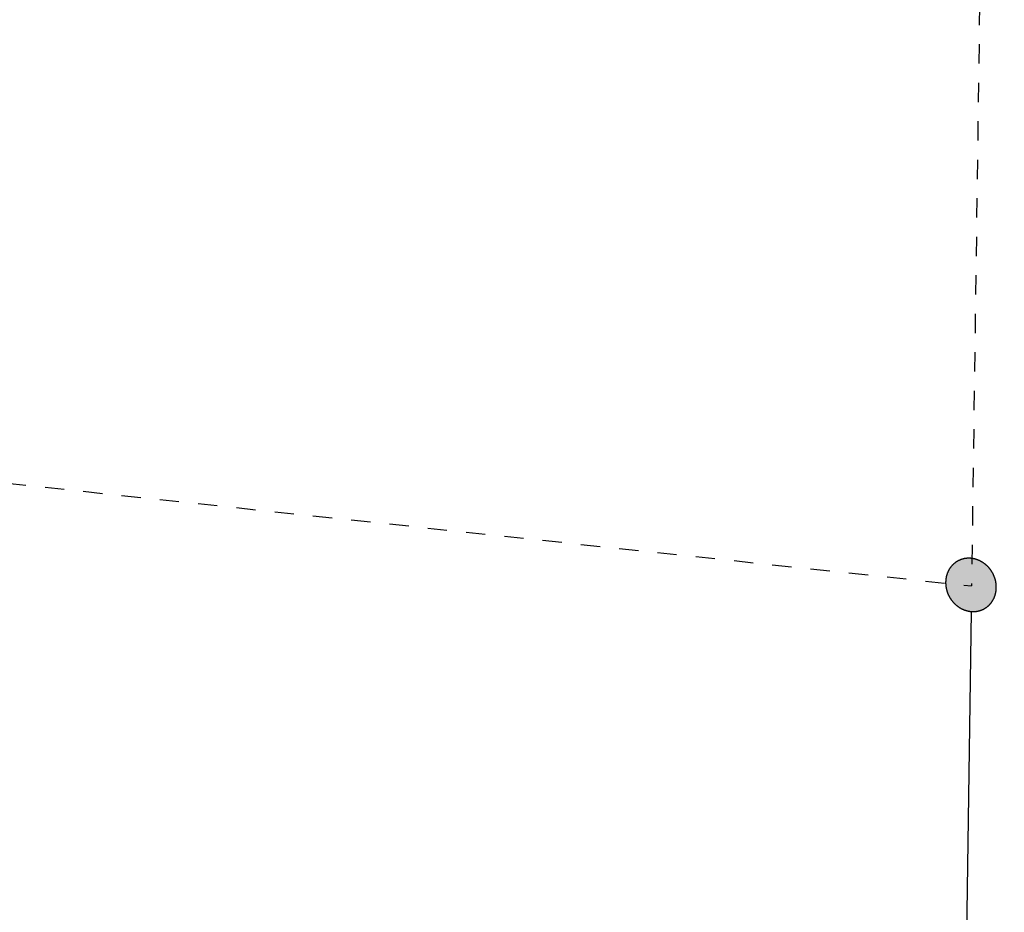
# Model space of a CAD drawing. Extents: x 11880 to 25577, y 6756 to 10446.
# Tile 84 of 87: x 24053 to 24821, y 7494 to 8189. Entities that reach past the tile are written whole.
import ezdxf

# ---------------------------------------------------------------- set-up
doc = ezdxf.new("R2010")
doc.units = 0
doc.header["$MEASUREMENT"] = 0
doc.linetypes.add('HIDDEN', pattern=[30, 15, -15])
doc.layers.add('HAIRLINE', color=178, linetype='CONTINUOUS')

msp = doc.modelspace()

# ---------------------------------------------------------------- hatches: boundary and pattern name
at = {"layer": 'HAIRLINE'}
msp.add_hatch(color=256, dxfattribs=at).paths.add_polyline_path([(24774.87, 7751.22), (24774.87, 7750.99), (24774.87, 7750.76), (24774.88, 7750.53), (24774.88, 7750.3), (24774.89, 7750.06), (24774.9, 7749.83), (24774.91, 7749.59), (24774.93, 7749.36), (24774.95, 7749.12), (24774.97, 7748.88), (24774.99, 7748.64), (24775.02, 7748.4), (24775.05, 7748.16), (24775.08, 7747.92), (24775.11, 7747.67), (24775.15, 7747.43), (24775.19, 7747.18), (24775.24, 7746.94), (24775.28, 7746.69), (24775.33, 7746.45), (24775.38, 7746.2), (24775.44, 7745.95), (24775.5, 7745.71), (24775.56, 7745.46), (24775.62, 7745.21), (24775.69, 7744.96), (24775.76, 7744.72), (24775.83, 7744.47), (24775.91, 7744.22), (24775.99, 7743.97), (24776.07, 7743.72), (24776.15, 7743.47), (24776.24, 7743.23), (24776.33, 7742.98), (24776.43, 7742.73), (24776.52, 7742.49), (24776.62, 7742.24), (24776.73, 7741.99), (24776.83, 7741.75), (24776.94, 7741.51), (24777.06, 7741.26), (24777.17, 7741.02), (24777.29, 7740.78), (24777.41, 7740.54), (24777.54, 7740.3), (24777.66, 7740.06), (24777.8, 7739.82), (24777.93, 7739.58), (24778.07, 7739.35), (24778.2, 7739.11), (24778.35, 7738.88), (24778.49, 7738.65), (24778.64, 7738.42), (24778.79, 7738.19), (24778.94, 7737.96), (24779.1, 7737.74), (24779.26, 7737.52), (24779.42, 7737.3), (24779.58, 7737.08), (24779.75, 7736.86), (24779.92, 7736.64), (24780.09, 7736.43), (24780.27, 7736.22), (24780.44, 7736.01), (24780.62, 7735.8), (24780.8, 7735.6), (24780.99, 7735.39), (24781.17, 7735.19), (24781.36, 7734.99), (24781.55, 7734.8), (24781.74, 7734.61), (24781.94, 7734.42), (24782.13, 7734.23), (24782.33, 7734.04), (24782.53, 7733.86), (24782.73, 7733.68), (24782.93, 7733.5), (24783.14, 7733.33), (24783.35, 7733.16), (24783.56, 7732.99), (24783.77, 7732.82), (24783.98, 7732.66), (24784.19, 7732.5), (24784.4, 7732.34), (24784.62, 7732.19), (24784.84, 7732.04), (24785.05, 7731.89), (24785.27, 7731.74), (24785.49, 7731.6), (24785.71, 7731.46), (24785.94, 7731.33), (24786.16, 7731.19), (24786.38, 7731.06), (24786.61, 7730.94), (24786.83, 7730.81), (24787.06, 7730.69), (24787.29, 7730.57), (24787.51, 7730.46), (24787.74, 7730.35), (24787.97, 7730.24), (24788.2, 7730.14), (24788.43, 7730.04), (24788.65, 7729.94), (24788.88, 7729.84), (24789.11, 7729.75), (24789.34, 7729.66), (24789.57, 7729.57), (24789.8, 7729.49), (24790.03, 7729.41), (24790.26, 7729.34), (24790.49, 7729.26), (24790.71, 7729.19), (24790.94, 7729.12), (24791.17, 7729.06), (24791.4, 7729), (24791.63, 7728.94), (24791.85, 7728.88), (24792.08, 7728.83), (24792.3, 7728.78), (24792.53, 7728.73), (24792.75, 7728.69), (24792.98, 7728.65), (24793.2, 7728.61), (24793.42, 7728.57), (24793.64, 7728.54), (24793.86, 7728.51), (24794.08, 7728.48), (24794.3, 7728.46), (24794.52, 7728.44), (24794.74, 7728.42), (24794.96, 7728.4), (24795.18, 7728.38), (24795.4, 7728.37), (24795.63, 7728.36), (24795.85, 7728.36), (24796.07, 7728.35), (24796.3, 7728.35), (24796.53, 7728.35), (24796.75, 7728.35), (24796.98, 7728.36), (24797.21, 7728.37), (24797.44, 7728.38), (24797.67, 7728.4), (24797.9, 7728.42), (24798.13, 7728.44), (24798.36, 7728.46), (24798.59, 7728.49), (24798.82, 7728.52), (24799.05, 7728.55), (24799.28, 7728.59), (24799.51, 7728.63), (24799.74, 7728.67), (24799.97, 7728.72), (24800.21, 7728.76), (24800.44, 7728.82), (24800.67, 7728.87), (24800.9, 7728.93), (24801.13, 7728.99), (24801.36, 7729.06), (24801.59, 7729.13), (24801.82, 7729.2), (24802.05, 7729.27), (24802.27, 7729.35), (24802.5, 7729.43), (24802.73, 7729.52), (24802.95, 7729.6), (24803.18, 7729.69), (24803.4, 7729.79), (24803.63, 7729.89), (24803.85, 7729.99), (24804.07, 7730.09), (24804.29, 7730.2), (24804.51, 7730.31), (24804.72, 7730.42), (24804.94, 7730.54), (24805.15, 7730.66), (24805.37, 7730.79), (24805.58, 7730.91), (24805.79, 7731.04), (24806, 7731.18), (24806.2, 7731.31), (24806.41, 7731.45), (24806.61, 7731.59), (24806.81, 7731.74), (24807.01, 7731.89), (24807.21, 7732.04), (24807.41, 7732.19), (24807.6, 7732.35), (24807.79, 7732.51), (24807.98, 7732.67), (24808.17, 7732.84), (24808.35, 7733.01), (24808.54, 7733.18), (24808.72, 7733.35), (24808.89, 7733.53), (24809.07, 7733.71), (24809.24, 7733.89), (24809.41, 7734.07), (24809.58, 7734.26), (24809.75, 7734.45), (24809.91, 7734.64), (24810.07, 7734.83), (24810.23, 7735.03), (24810.38, 7735.23), (24810.53, 7735.43), (24810.68, 7735.63), (24810.83, 7735.83), (24810.97, 7736.04), (24811.11, 7736.25), (24811.25, 7736.46), (24811.38, 7736.67), (24811.51, 7736.88), (24811.64, 7737.09), (24811.77, 7737.31), (24811.89, 7737.53), (24812.01, 7737.75), (24812.13, 7737.97), (24812.24, 7738.19), (24812.35, 7738.41), (24812.46, 7738.64), (24812.56, 7738.86), (24812.66, 7739.09), (24812.76, 7739.32), (24812.86, 7739.55), (24812.95, 7739.78), (24813.04, 7740.01), (24813.13, 7740.24), (24813.21, 7740.47), (24813.29, 7740.7), (24813.37, 7740.93), (24813.44, 7741.17), (24813.51, 7741.4), (24813.58, 7741.64), (24813.64, 7741.87), (24813.71, 7742.11), (24813.76, 7742.34), (24813.82, 7742.58), (24813.87, 7742.81), (24813.92, 7743.05), (24813.97, 7743.28), (24814.02, 7743.52), (24814.06, 7743.76), (24814.1, 7743.99), (24814.13, 7744.23), (24814.17, 7744.46), (24814.2, 7744.7), (24814.22, 7744.93), (24814.25, 7745.16), (24814.27, 7745.4), (24814.29, 7745.63), (24814.31, 7745.86), (24814.32, 7746.09), (24814.34, 7746.33), (24814.34, 7746.56), (24814.35, 7746.79), (24814.36, 7747.01), (24814.36, 7747.24), (24814.36, 7747.47), (24814.35, 7747.71), (24814.35, 7747.94), (24814.34, 7748.17), (24814.33, 7748.41), (24814.32, 7748.65), (24814.3, 7748.88), (24814.28, 7749.12), (24814.26, 7749.36), (24814.24, 7749.6), (24814.21, 7749.84), (24814.18, 7750.08), (24814.15, 7750.33), (24814.12, 7750.57), (24814.08, 7750.82), (24814.04, 7751.06), (24814, 7751.31), (24813.95, 7751.55), (24813.9, 7751.8), (24813.85, 7752.05), (24813.79, 7752.29), (24813.73, 7752.54), (24813.67, 7752.79), (24813.61, 7753.04), (24813.54, 7753.29), (24813.47, 7753.54), (24813.4, 7753.79), (24813.32, 7754.03), (24813.24, 7754.28), (24813.16, 7754.53), (24813.07, 7754.78), (24812.99, 7755.03), (24812.89, 7755.28), (24812.8, 7755.52), (24812.7, 7755.77), (24812.6, 7756.02), (24812.5, 7756.26), (24812.39, 7756.51), (24812.28, 7756.76), (24812.17, 7757), (24812.05, 7757.24), (24811.93, 7757.49), (24811.81, 7757.73), (24811.68, 7757.97), (24811.56, 7758.21), (24811.43, 7758.44), (24811.29, 7758.68), (24811.15, 7758.92), (24811.01, 7759.15), (24810.87, 7759.39), (24810.73, 7759.62), (24810.58, 7759.85), (24810.43, 7760.08), (24810.27, 7760.3), (24810.12, 7760.53), (24809.96, 7760.75), (24809.79, 7760.97), (24809.63, 7761.19), (24809.46, 7761.41), (24809.29, 7761.63), (24809.12, 7761.84), (24808.95, 7762.05), (24808.77, 7762.26), (24808.59, 7762.47), (24808.41, 7762.68), (24808.22, 7762.88), (24808.04, 7763.08), (24807.85, 7763.28), (24807.66, 7763.47), (24807.46, 7763.67), (24807.27, 7763.86), (24807.07, 7764.04), (24806.87, 7764.23), (24806.67, 7764.41), (24806.47, 7764.59), (24806.27, 7764.77), (24806.06, 7764.94), (24805.85, 7765.12), (24805.64, 7765.28), (24805.43, 7765.45), (24805.22, 7765.61), (24805.01, 7765.77), (24804.79, 7765.93), (24804.58, 7766.08), (24804.36, 7766.24), (24804.14, 7766.38), (24803.92, 7766.53), (24803.7, 7766.67), (24803.48, 7766.81), (24803.25, 7766.94), (24803.03, 7767.08), (24802.81, 7767.21), (24802.58, 7767.33), (24802.36, 7767.46), (24802.13, 7767.58), (24801.9, 7767.69), (24801.67, 7767.81), (24801.45, 7767.92), (24801.22, 7768.03), (24800.99, 7768.13), (24800.76, 7768.23), (24800.53, 7768.33), (24800.3, 7768.42), (24800.07, 7768.52), (24799.84, 7768.6), (24799.61, 7768.69), (24799.38, 7768.77), (24799.15, 7768.85), (24798.92, 7768.93), (24798.7, 7769), (24798.47, 7769.07), (24798.24, 7769.14), (24798.01, 7769.2), (24797.78, 7769.26), (24797.55, 7769.32), (24797.33, 7769.38), (24797.1, 7769.43), (24796.88, 7769.48), (24796.65, 7769.52), (24796.43, 7769.57), (24796.2, 7769.61), (24795.98, 7769.65), (24795.76, 7769.68), (24795.54, 7769.71), (24795.32, 7769.74), (24795.1, 7769.77), (24794.88, 7769.79), (24794.66, 7769.82), (24794.44, 7769.83), (24794.22, 7769.85), (24794, 7769.87), (24793.77, 7769.88), (24793.55, 7769.89), (24793.33, 7769.89), (24793.1, 7769.9), (24792.88, 7769.9), (24792.65, 7769.9), (24792.42, 7769.89), (24792.2, 7769.88), (24791.97, 7769.87), (24791.74, 7769.86), (24791.51, 7769.84), (24791.28, 7769.83), (24791.05, 7769.8), (24790.82, 7769.78), (24790.59, 7769.75), (24790.36, 7769.72), (24790.13, 7769.69), (24789.9, 7769.65), (24789.67, 7769.61), (24789.43, 7769.57), (24789.2, 7769.52), (24788.97, 7769.47), (24788.74, 7769.42), (24788.51, 7769.36), (24788.28, 7769.3), (24788.05, 7769.24), (24787.82, 7769.17), (24787.59, 7769.11), (24787.36, 7769.03), (24787.13, 7768.96), (24786.91, 7768.88), (24786.68, 7768.8), (24786.45, 7768.71), (24786.23, 7768.62), (24786, 7768.53), (24785.78, 7768.44), (24785.56, 7768.34), (24785.34, 7768.24), (24785.12, 7768.13), (24784.9, 7768.02), (24784.68, 7767.91), (24784.46, 7767.8), (24784.25, 7767.68), (24784.03, 7767.56), (24783.82, 7767.44), (24783.61, 7767.31), (24783.4, 7767.18), (24783.19, 7767.04), (24782.99, 7766.91), (24782.78, 7766.77), (24782.58, 7766.63), (24782.38, 7766.48), (24782.18, 7766.33), (24781.98, 7766.18), (24781.79, 7766.02), (24781.59, 7765.87), (24781.4, 7765.71), (24781.21, 7765.54), (24781.03, 7765.38), (24780.84, 7765.21), (24780.66, 7765.04), (24780.48, 7764.86), (24780.31, 7764.69), (24780.13, 7764.51), (24779.96, 7764.33), (24779.79, 7764.14), (24779.62, 7763.96), (24779.46, 7763.77), (24779.3, 7763.58), (24779.14, 7763.38), (24778.98, 7763.19), (24778.83, 7762.99), (24778.68, 7762.79), (24778.53, 7762.59), (24778.38, 7762.38), (24778.24, 7762.18), (24778.1, 7761.97), (24777.96, 7761.76), (24777.83, 7761.55), (24777.7, 7761.34), (24777.57, 7761.12), (24777.45, 7760.9), (24777.32, 7760.69), (24777.2, 7760.47), (24777.09, 7760.25), (24776.97, 7760.03), (24776.86, 7759.8), (24776.76, 7759.58), (24776.65, 7759.35), (24776.55, 7759.13), (24776.46, 7758.9), (24776.36, 7758.67), (24776.27, 7758.44), (24776.18, 7758.21), (24776.09, 7757.98), (24776.01, 7757.75), (24775.93, 7757.52), (24775.86, 7757.29), (24775.78, 7757.05), (24775.71, 7756.82), (24775.64, 7756.58), (24775.58, 7756.35), (24775.52, 7756.12), (24775.46, 7755.88), (24775.4, 7755.65), (24775.35, 7755.41), (24775.3, 7755.18), (24775.25, 7754.94), (24775.21, 7754.71), (24775.17, 7754.47), (24775.13, 7754.24), (24775.09, 7754), (24775.06, 7753.77), (24775.03, 7753.53), (24775, 7753.3), (24774.98, 7753.07), (24774.96, 7752.83), (24774.94, 7752.6), (24774.92, 7752.37), (24774.91, 7752.14), (24774.89, 7751.91), (24774.89, 7751.68), (24774.88, 7751.45)], flags=0)

# ---------------------------------------------------------------- linework, layer by layer
at = {"layer": 'HAIRLINE', "linetype": 'HIDDEN'}
for p in [(24820.58, 9580.17), (22283.12, 8015.81)]:
    msp.add_line(p, (24795.01, 7748.32), dxfattribs=at)
at = {"layer": 'HAIRLINE'}
msp.add_line((24794.73, 7728.42), (24783.74, 6941.31), dxfattribs=at)
msp.add_lwpolyline([(24774.87, 7751.22), (24774.87, 7750.99), (24774.87, 7750.76), (24774.88, 7750.53), (24774.88, 7750.3), (24774.89, 7750.06), (24774.9, 7749.83), (24774.91, 7749.59), (24774.93, 7749.36), (24774.95, 7749.12), (24774.97, 7748.88), (24774.99, 7748.64), (24775.02, 7748.4), (24775.05, 7748.16), (24775.08, 7747.92), (24775.11, 7747.67), (24775.15, 7747.43), (24775.19, 7747.18), (24775.24, 7746.94), (24775.28, 7746.69), (24775.33, 7746.45), (24775.38, 7746.2), (24775.44, 7745.95), (24775.5, 7745.71), (24775.56, 7745.46), (24775.62, 7745.21), (24775.69, 7744.96), (24775.76, 7744.72), (24775.83, 7744.47), (24775.91, 7744.22), (24775.99, 7743.97), (24776.07, 7743.72), (24776.15, 7743.47), (24776.24, 7743.23), (24776.33, 7742.98), (24776.43, 7742.73), (24776.52, 7742.49), (24776.62, 7742.24), (24776.73, 7741.99), (24776.83, 7741.75), (24776.94, 7741.51), (24777.06, 7741.26), (24777.17, 7741.02), (24777.29, 7740.78), (24777.41, 7740.54), (24777.54, 7740.3), (24777.66, 7740.06), (24777.8, 7739.82), (24777.93, 7739.58), (24778.07, 7739.35), (24778.2, 7739.11), (24778.35, 7738.88), (24778.49, 7738.65), (24778.64, 7738.42), (24778.79, 7738.19), (24778.94, 7737.96), (24779.1, 7737.74), (24779.26, 7737.52), (24779.42, 7737.3), (24779.58, 7737.08), (24779.75, 7736.86), (24779.92, 7736.64), (24780.09, 7736.43), (24780.27, 7736.22), (24780.44, 7736.01), (24780.62, 7735.8), (24780.8, 7735.6), (24780.99, 7735.39), (24781.17, 7735.19), (24781.36, 7734.99), (24781.55, 7734.8), (24781.74, 7734.61), (24781.94, 7734.42), (24782.13, 7734.23), (24782.33, 7734.04), (24782.53, 7733.86), (24782.73, 7733.68), (24782.93, 7733.5), (24783.14, 7733.33), (24783.35, 7733.16), (24783.56, 7732.99), (24783.77, 7732.82), (24783.98, 7732.66), (24784.19, 7732.5), (24784.4, 7732.34), (24784.62, 7732.19), (24784.84, 7732.04), (24785.05, 7731.89), (24785.27, 7731.74), (24785.49, 7731.6), (24785.71, 7731.46), (24785.94, 7731.33), (24786.16, 7731.19), (24786.38, 7731.06), (24786.61, 7730.94), (24786.83, 7730.81), (24787.06, 7730.69), (24787.29, 7730.57), (24787.51, 7730.46), (24787.74, 7730.35), (24787.97, 7730.24), (24788.2, 7730.14), (24788.43, 7730.04), (24788.65, 7729.94), (24788.88, 7729.84), (24789.11, 7729.75), (24789.34, 7729.66), (24789.57, 7729.57), (24789.8, 7729.49), (24790.03, 7729.41), (24790.26, 7729.34), (24790.49, 7729.26), (24790.71, 7729.19), (24790.94, 7729.12), (24791.17, 7729.06), (24791.4, 7729), (24791.63, 7728.94), (24791.85, 7728.88), (24792.08, 7728.83), (24792.3, 7728.78), (24792.53, 7728.73), (24792.75, 7728.69), (24792.98, 7728.65), (24793.2, 7728.61), (24793.42, 7728.57), (24793.64, 7728.54), (24793.86, 7728.51), (24794.08, 7728.48), (24794.3, 7728.46), (24794.52, 7728.44), (24794.74, 7728.42), (24794.96, 7728.4), (24795.18, 7728.38), (24795.4, 7728.37), (24795.63, 7728.36), (24795.85, 7728.36), (24796.07, 7728.35), (24796.3, 7728.35), (24796.53, 7728.35), (24796.75, 7728.35), (24796.98, 7728.36), (24797.21, 7728.37), (24797.44, 7728.38), (24797.67, 7728.4), (24797.9, 7728.42), (24798.13, 7728.44), (24798.36, 7728.46), (24798.59, 7728.49), (24798.82, 7728.52), (24799.05, 7728.55), (24799.28, 7728.59), (24799.51, 7728.63), (24799.74, 7728.67), (24799.97, 7728.72), (24800.21, 7728.76), (24800.44, 7728.82), (24800.67, 7728.87), (24800.9, 7728.93), (24801.13, 7728.99), (24801.36, 7729.06), (24801.59, 7729.13), (24801.82, 7729.2), (24802.05, 7729.27), (24802.27, 7729.35), (24802.5, 7729.43), (24802.73, 7729.52), (24802.95, 7729.6), (24803.18, 7729.69), (24803.4, 7729.79), (24803.63, 7729.89), (24803.85, 7729.99), (24804.07, 7730.09), (24804.29, 7730.2), (24804.51, 7730.31), (24804.72, 7730.42), (24804.94, 7730.54), (24805.15, 7730.66), (24805.37, 7730.79), (24805.58, 7730.91), (24805.79, 7731.04), (24806, 7731.18), (24806.2, 7731.31), (24806.41, 7731.45), (24806.61, 7731.59), (24806.81, 7731.74), (24807.01, 7731.89), (24807.21, 7732.04), (24807.41, 7732.19), (24807.6, 7732.35), (24807.79, 7732.51), (24807.98, 7732.67), (24808.17, 7732.84), (24808.35, 7733.01), (24808.54, 7733.18), (24808.72, 7733.35), (24808.89, 7733.53), (24809.07, 7733.71), (24809.24, 7733.89), (24809.41, 7734.07), (24809.58, 7734.26), (24809.75, 7734.45), (24809.91, 7734.64), (24810.07, 7734.83), (24810.23, 7735.03), (24810.38, 7735.23), (24810.53, 7735.43), (24810.68, 7735.63), (24810.83, 7735.83), (24810.97, 7736.04), (24811.11, 7736.25), (24811.25, 7736.46), (24811.38, 7736.67), (24811.51, 7736.88), (24811.64, 7737.09), (24811.77, 7737.31), (24811.89, 7737.53), (24812.01, 7737.75), (24812.13, 7737.97), (24812.24, 7738.19), (24812.35, 7738.41), (24812.46, 7738.64), (24812.56, 7738.86), (24812.66, 7739.09), (24812.76, 7739.32), (24812.86, 7739.55), (24812.95, 7739.78), (24813.04, 7740.01), (24813.13, 7740.24), (24813.21, 7740.47), (24813.29, 7740.7), (24813.37, 7740.93), (24813.44, 7741.17), (24813.51, 7741.4), (24813.58, 7741.64), (24813.64, 7741.87), (24813.71, 7742.11), (24813.76, 7742.34), (24813.82, 7742.58), (24813.87, 7742.81), (24813.92, 7743.05), (24813.97, 7743.28), (24814.02, 7743.52), (24814.06, 7743.76), (24814.1, 7743.99), (24814.13, 7744.23), (24814.17, 7744.46), (24814.2, 7744.7), (24814.22, 7744.93), (24814.25, 7745.16), (24814.27, 7745.4), (24814.29, 7745.63), (24814.31, 7745.86), (24814.32, 7746.09), (24814.34, 7746.33), (24814.34, 7746.56), (24814.35, 7746.79), (24814.36, 7747.01), (24814.36, 7747.24), (24814.36, 7747.47), (24814.35, 7747.71), (24814.35, 7747.94), (24814.34, 7748.17), (24814.33, 7748.41), (24814.32, 7748.65), (24814.3, 7748.88), (24814.28, 7749.12), (24814.26, 7749.36), (24814.24, 7749.6), (24814.21, 7749.84), (24814.18, 7750.08), (24814.15, 7750.33), (24814.12, 7750.57), (24814.08, 7750.82), (24814.04, 7751.06), (24814, 7751.31), (24813.95, 7751.55), (24813.9, 7751.8), (24813.85, 7752.05), (24813.79, 7752.29), (24813.73, 7752.54), (24813.67, 7752.79), (24813.61, 7753.04), (24813.54, 7753.29), (24813.47, 7753.54), (24813.4, 7753.79), (24813.32, 7754.03), (24813.24, 7754.28), (24813.16, 7754.53), (24813.07, 7754.78), (24812.99, 7755.03), (24812.89, 7755.28), (24812.8, 7755.52), (24812.7, 7755.77), (24812.6, 7756.02), (24812.5, 7756.26), (24812.39, 7756.51), (24812.28, 7756.76), (24812.17, 7757), (24812.05, 7757.24), (24811.93, 7757.49), (24811.81, 7757.73), (24811.68, 7757.97), (24811.56, 7758.21), (24811.43, 7758.44), (24811.29, 7758.68), (24811.15, 7758.92), (24811.01, 7759.15), (24810.87, 7759.39), (24810.73, 7759.62), (24810.58, 7759.85), (24810.43, 7760.08), (24810.27, 7760.3), (24810.12, 7760.53), (24809.96, 7760.75), (24809.79, 7760.97), (24809.63, 7761.19), (24809.46, 7761.41), (24809.29, 7761.63), (24809.12, 7761.84), (24808.95, 7762.05), (24808.77, 7762.26), (24808.59, 7762.47), (24808.41, 7762.68), (24808.22, 7762.88), (24808.04, 7763.08), (24807.85, 7763.28), (24807.66, 7763.47), (24807.46, 7763.67), (24807.27, 7763.86), (24807.07, 7764.04), (24806.87, 7764.23), (24806.67, 7764.41), (24806.47, 7764.59), (24806.27, 7764.77), (24806.06, 7764.94), (24805.85, 7765.12), (24805.64, 7765.28), (24805.43, 7765.45), (24805.22, 7765.61), (24805.01, 7765.77), (24804.79, 7765.93), (24804.58, 7766.08), (24804.36, 7766.24), (24804.14, 7766.38), (24803.92, 7766.53), (24803.7, 7766.67), (24803.48, 7766.81), (24803.25, 7766.94), (24803.03, 7767.08), (24802.81, 7767.21), (24802.58, 7767.33), (24802.36, 7767.46), (24802.13, 7767.58), (24801.9, 7767.69), (24801.67, 7767.81), (24801.45, 7767.92), (24801.22, 7768.03), (24800.99, 7768.13), (24800.76, 7768.23), (24800.53, 7768.33), (24800.3, 7768.42), (24800.07, 7768.52), (24799.84, 7768.6), (24799.61, 7768.69), (24799.38, 7768.77), (24799.15, 7768.85), (24798.92, 7768.93), (24798.7, 7769), (24798.47, 7769.07), (24798.24, 7769.14), (24798.01, 7769.2), (24797.78, 7769.26), (24797.55, 7769.32), (24797.33, 7769.38), (24797.1, 7769.43), (24796.88, 7769.48), (24796.65, 7769.52), (24796.43, 7769.57), (24796.2, 7769.61), (24795.98, 7769.65), (24795.76, 7769.68), (24795.54, 7769.71), (24795.32, 7769.74), (24795.1, 7769.77), (24794.88, 7769.79), (24794.66, 7769.82), (24794.44, 7769.83), (24794.22, 7769.85), (24794, 7769.87), (24793.77, 7769.88), (24793.55, 7769.89), (24793.33, 7769.89), (24793.1, 7769.9), (24792.88, 7769.9), (24792.65, 7769.9), (24792.42, 7769.89), (24792.2, 7769.88), (24791.97, 7769.87), (24791.74, 7769.86), (24791.51, 7769.84), (24791.28, 7769.83), (24791.05, 7769.8), (24790.82, 7769.78), (24790.59, 7769.75), (24790.36, 7769.72), (24790.13, 7769.69), (24789.9, 7769.65), (24789.67, 7769.61), (24789.43, 7769.57), (24789.2, 7769.52), (24788.97, 7769.47), (24788.74, 7769.42), (24788.51, 7769.36), (24788.28, 7769.3), (24788.05, 7769.24), (24787.82, 7769.17), (24787.59, 7769.11), (24787.36, 7769.03), (24787.13, 7768.96), (24786.91, 7768.88), (24786.68, 7768.8), (24786.45, 7768.71), (24786.23, 7768.62), (24786, 7768.53), (24785.78, 7768.44), (24785.56, 7768.34), (24785.34, 7768.24), (24785.12, 7768.13), (24784.9, 7768.02), (24784.68, 7767.91), (24784.46, 7767.8), (24784.25, 7767.68), (24784.03, 7767.56), (24783.82, 7767.44), (24783.61, 7767.31), (24783.4, 7767.18), (24783.19, 7767.04), (24782.99, 7766.91), (24782.78, 7766.77), (24782.58, 7766.63), (24782.38, 7766.48), (24782.18, 7766.33), (24781.98, 7766.18), (24781.79, 7766.02), (24781.59, 7765.87), (24781.4, 7765.71), (24781.21, 7765.54), (24781.03, 7765.38), (24780.84, 7765.21), (24780.66, 7765.04), (24780.48, 7764.86), (24780.31, 7764.69), (24780.13, 7764.51), (24779.96, 7764.33), (24779.79, 7764.14), (24779.62, 7763.96), (24779.46, 7763.77), (24779.3, 7763.58), (24779.14, 7763.38), (24778.98, 7763.19), (24778.83, 7762.99), (24778.68, 7762.79), (24778.53, 7762.59), (24778.38, 7762.38), (24778.24, 7762.18), (24778.1, 7761.97), (24777.96, 7761.76), (24777.83, 7761.55), (24777.7, 7761.34), (24777.57, 7761.12), (24777.45, 7760.9), (24777.32, 7760.69), (24777.2, 7760.47), (24777.09, 7760.25), (24776.97, 7760.03), (24776.86, 7759.8), (24776.76, 7759.58), (24776.65, 7759.35), (24776.55, 7759.13), (24776.46, 7758.9), (24776.36, 7758.67), (24776.27, 7758.44), (24776.18, 7758.21), (24776.09, 7757.98), (24776.01, 7757.75), (24775.93, 7757.52), (24775.86, 7757.29), (24775.78, 7757.05), (24775.71, 7756.82), (24775.64, 7756.58), (24775.58, 7756.35), (24775.52, 7756.12), (24775.46, 7755.88), (24775.4, 7755.65), (24775.35, 7755.41), (24775.3, 7755.18), (24775.25, 7754.94), (24775.21, 7754.71), (24775.17, 7754.47), (24775.13, 7754.24), (24775.09, 7754), (24775.06, 7753.77), (24775.03, 7753.53), (24775, 7753.3), (24774.98, 7753.07), (24774.96, 7752.83), (24774.94, 7752.6), (24774.92, 7752.37), (24774.91, 7752.14), (24774.89, 7751.91), (24774.89, 7751.68), (24774.88, 7751.45)], close=True, dxfattribs=at)

doc.saveas('drawing.dxf')
